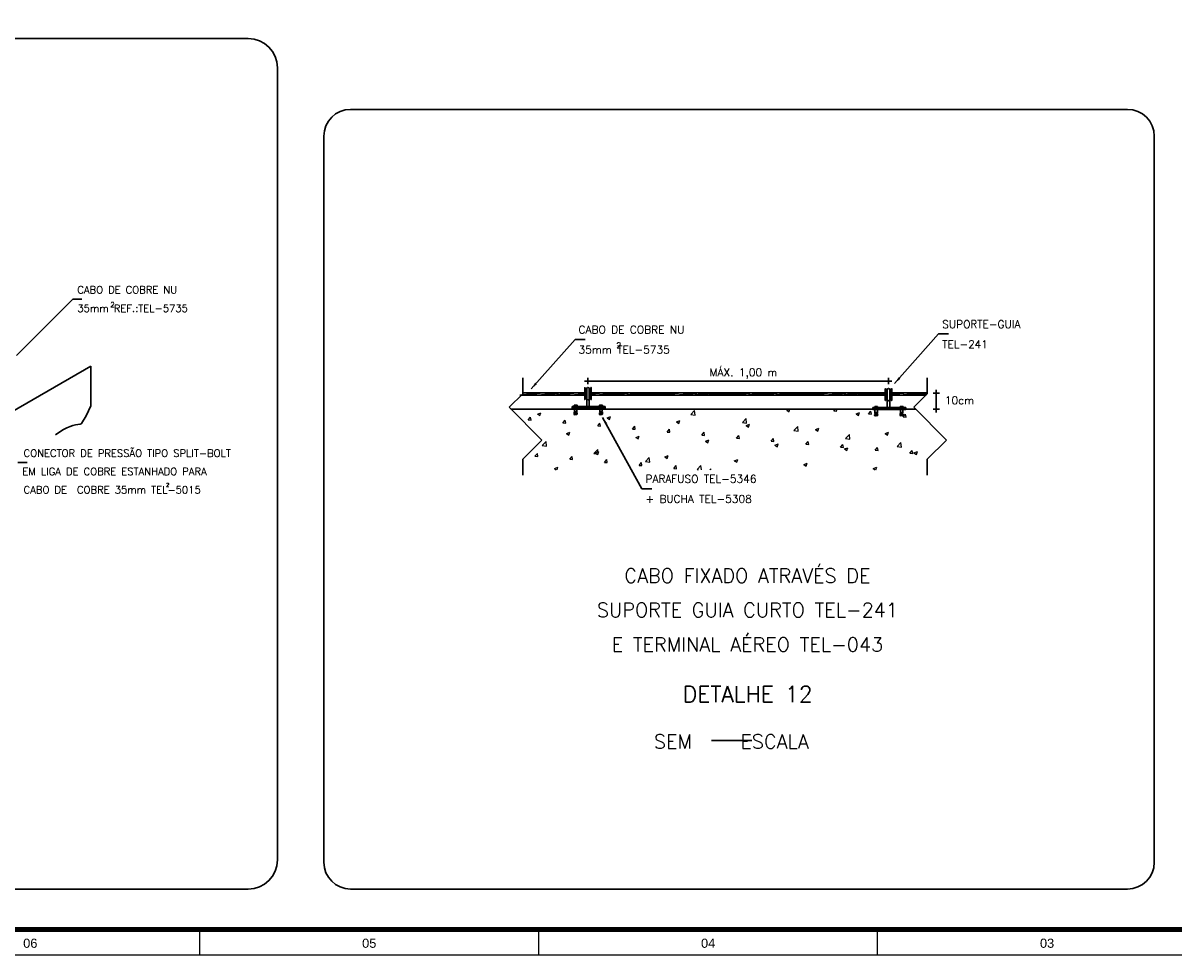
# Model space of a CAD drawing. Header units: millimetres. Extents: x 659 to 1031, y -73 to 11.
# Tile 124 of 141: x 980 to 1011, y -73 to -48. Entities that reach past the tile are written whole.
import ezdxf
from ezdxf.enums import TextEntityAlignment as Align

# ---------------------------------------------------------------- set-up
doc = ezdxf.new("R2010")
doc.units = ezdxf.units.MM
doc.header["$MEASUREMENT"] = 0
doc.linetypes.add('NULL', pattern=[0])
for name, color, linetype, lineweight in [('C01', 1, 'Continuous', 30), ('C02', 2, 'Continuous', 30), ('C03', 3, 'Continuous', 30), ('C04', 4, 'Continuous', 30), ('C05', 4, 'Continuous', 30), ('P-MARGEM', 4, 'Continuous', 30)]:
    doc.layers.add(name, color=color, linetype=linetype, lineweight=lineweight)
doc.layers.add('Prancha', color=1, linetype='Continuous')
doc.styles.add('ROMANS', font='ROMANS')
doc.styles.add('SWIS', font='swisse.ttf')

# ---------------------------------------------------------------- blocks, each defined once
blk = doc.blocks.new('Folha A0')
at = {"layer": 'Prancha', "color": 4, "lineweight": 100}
blk.add_line((-0.7, 0.7), (-117.3, 0.7), dxfattribs=at)
at = {"layer": 'Prancha', "color": 1}
for p, q in [((-46.25, 0), (-46.25, 0.7)), ((-27.75, 0), (-27.75, 0.7))]:
    blk.add_line(p, q, dxfattribs=at)
at = {"layer": 'Prancha', "color": 2}
blk.add_line((-37, 0), (-37, 0.7), dxfattribs=at)
at = {"layer": 'Prancha', "color": 1}
blk.add_lwpolyline([(-119.8, 0), (0, 0), (0, 84.1), (-119.8, 84.1)], close=True, dxfattribs=at)
at = {"layer": 'Prancha', "color": 1, "style": 'SWIS'}
for s, p in [('06', (-50.875, 0.121)), ('05', (-41.625, 0.121)), ('04', (-32.375, 0.121)), ('03', (-23.125, 0.121))]:
    blk.add_text(s, height=0.25, dxfattribs=at).set_placement(p, align=Align.BOTTOM_CENTER)

msp = doc.modelspace()

# ---------------------------------------------------------------- hatches: boundary and pattern name
at = {"layer": 'C02', "linetype": 'Continuous'}
for points in [[(1003.493, -57.704), (1003.543, -57.748), (1003.387, -57.875), (1003.493, -57.704), (1003.493, -57.704)], [(993.575, -57.853), (993.624, -57.896), (993.469, -58.024), (993.575, -57.853), (993.575, -57.853)], [(995.544, -58.956), (995.486, -58.988), (995.419, -58.799), (995.544, -58.956), (995.544, -58.956)]]:
    msp.add_hatch(color=2, dxfattribs=at).paths.add_polyline_path(points)

# ---------------------------------------------------------------- linework, layer by layer
for p, q in [((993.642, -58.707), (993.735, -58.671)), ((993.708, -58.751), (993.735, -58.671)), ((994.643, -58.473), (994.647, -58.469)), ((994.645, -58.472), (994.643, -58.469)), ((994.646, -58.471), (994.644, -58.469)), ((994.647, -58.471), (994.645, -58.469)), ((994.646, -58.471), (994.648, -58.469)), ((994.648, -58.47), (994.646, -58.469)), ((994.648, -58.47), (994.649, -58.469)), ((994.649, -58.47), (994.648, -58.469)), ((994.649, -58.47), (994.649, -58.469)), ((994.65, -58.47), (994.65, -58.469)), ((994.65, -58.47), (994.65, -58.469)), ((994.651, -58.469), (994.652, -58.469)), ((994.655, -58.469), (994.654, -58.469)), ((994.658, -58.469), (994.659, -58.469)), ((994.659, -58.47), (994.66, -58.469)), ((994.66, -58.47), (994.659, -58.469)), ((994.66, -58.47), (994.661, -58.469)), ((994.661, -58.47), (994.66, -58.469)), ((994.661, -58.47), (994.662, -58.469)), ((994.663, -58.471), (994.661, -58.469)), ((994.662, -58.47), (994.663, -58.469)), ((994.663, -58.471), (994.664, -58.469)), ((994.665, -58.472), (994.663, -58.469)), ((994.664, -58.471), (994.666, -58.469)), ((994.668, -58.473), (994.664, -58.469)), ((994.665, -58.472), (994.668, -58.469)), ((994.665, -58.471), (994.667, -58.469)), ((994.669, -58.473), (994.665, -58.469)), ((994.666, -58.472), (994.669, -58.469)), ((994.669, -58.472), (994.666, -58.469)), ((994.667, -58.473), (994.671, -58.469)), ((994.667, -58.473), (994.67, -58.469)), ((994.67, -58.472), (994.667, -58.469)), ((994.671, -58.471), (994.669, -58.469)), ((994.67, -58.472), (994.673, -58.469)), ((994.672, -58.471), (994.67, -58.469)), ((994.672, -58.471), (994.671, -58.469)), ((994.672, -58.471), (994.674, -58.469)), ((994.673, -58.47), (994.672, -58.469)), ((994.674, -58.47), (994.673, -58.469)), ((994.674, -58.47), (994.675, -58.469)), ((994.675, -58.47), (994.674, -58.469)), ((994.676, -58.47), (994.676, -58.469)), ((994.676, -58.47), (994.676, -58.469)), ((994.683, -58.469), (994.682, -58.469)), ((994.686, -58.47), (994.687, -58.469)), ((994.686, -58.47), (994.686, -58.469)), ((994.687, -58.47), (994.688, -58.469)), ((994.688, -58.47), (994.687, -58.469)), ((994.688, -58.47), (994.689, -58.469)), ((994.69, -58.471), (994.688, -58.469)), ((994.689, -58.47), (994.69, -58.469)), ((994.69, -58.471), (994.691, -58.469)), ((994.692, -58.471), (994.69, -58.469)), ((994.691, -58.471), (994.692, -58.469)), ((994.694, -58.473), (994.691, -58.469)), ((994.692, -58.471), (994.694, -58.469)), ((994.692, -58.472), (994.695, -58.469)), ((994.696, -58.473), (994.692, -58.469)), ((994.693, -58.472), (994.696, -58.469)), ((994.696, -58.473), (994.693, -58.469)), ((994.694, -58.472), (994.697, -58.469)), ((994.697, -58.472), (994.694, -58.469)), ((994.695, -58.473), (994.698, -58.469)), ((994.698, -58.472), (994.695, -58.469)), ((994.696, -58.473), (994.699, -58.469)), ((994.699, -58.471), (994.697, -58.469)), ((994.698, -58.471), (994.701, -58.469)), ((994.699, -58.471), (994.698, -58.469)), ((994.7, -58.471), (994.699, -58.469)), ((994.7, -58.47), (994.702, -58.469)), ((994.701, -58.47), (994.7, -58.469)), ((994.702, -58.47), (994.701, -58.469)), ((994.702, -58.47), (994.703, -58.469)), ((994.703, -58.47), (994.702, -58.469)), ((994.704, -58.47), (994.704, -58.469)), ((994.713, -58.47), (994.713, -58.469)), ((994.713, -58.47), (994.713, -58.469)), ((994.714, -58.47), (994.715, -58.469)), ((994.715, -58.47), (994.714, -58.469)), ((994.715, -58.47), (994.716, -58.469)), ((994.717, -58.471), (994.715, -58.469)), ((994.716, -58.47), (994.717, -58.469)), ((994.719, -58.472), (994.716, -58.469)), ((994.717, -58.471), (994.718, -58.469)), ((994.717, -58.471), (994.719, -58.469)), ((994.718, -58.471), (994.72, -58.469)), ((995.34, -58.472), (995.337, -58.469)), ((995.338, -58.473), (995.341, -58.469)), ((995.341, -58.471), (995.338, -58.469)), ((995.341, -58.471), (995.34, -58.469)), ((995.341, -58.471), (995.343, -58.469)), ((995.342, -58.47), (995.341, -58.469)), ((995.343, -58.47), (995.342, -58.469)), ((995.343, -58.47), (995.344, -58.469)), ((995.344, -58.47), (995.343, -58.469)), ((995.344, -58.47), (995.345, -58.469)), ((995.345, -58.47), (995.344, -58.469)), ((995.346, -58.469), (995.345, -58.469)), ((995.353, -58.469), (995.352, -58.469)), ((995.354, -58.47), (995.354, -58.469)), ((995.354, -58.47), (995.354, -58.469)), ((995.355, -58.47), (995.355, -58.469)), ((995.356, -58.47), (995.355, -58.469)), ((995.356, -58.47), (995.357, -58.469)), ((995.358, -58.471), (995.356, -58.469)), ((995.357, -58.471), (995.359, -58.469)), ((995.357, -58.47), (995.358, -58.469)), ((995.36, -58.472), (995.357, -58.469)), ((995.358, -58.471), (995.36, -58.469)), ((995.362, -58.473), (995.358, -58.469)), ((995.359, -58.471), (995.361, -58.469)), ((995.363, -58.473), (995.359, -58.469)), ((995.36, -58.472), (995.364, -58.469)), ((995.36, -58.472), (995.362, -58.469)), ((995.361, -58.473), (995.365, -58.469)), ((995.364, -58.472), (995.361, -58.469)), ((995.362, -58.473), (995.366, -58.469)), ((995.364, -58.472), (995.362, -58.469)), ((995.365, -58.471), (995.363, -58.469)), ((995.364, -58.472), (995.367, -58.469)), ((995.366, -58.471), (995.364, -58.469)), ((995.367, -58.471), (995.365, -58.469)), ((995.366, -58.471), (995.368, -58.469)), ((995.368, -58.47), (995.366, -58.469)), ((995.368, -58.47), (995.369, -58.469)), ((995.369, -58.47), (995.368, -58.469)), ((995.369, -58.47), (995.369, -58.469)), ((995.37, -58.47), (995.371, -58.469)), ((995.37, -58.47), (995.37, -58.469)), ((995.371, -58.469), (995.372, -58.469)), ((995.376, -58.469), (995.377, -58.469)), ((995.38, -58.469), (995.379, -58.469)), ((995.381, -58.47), (995.38, -58.469)), ((995.381, -58.47), (995.381, -58.469)), ((995.382, -58.47), (995.382, -58.469)), ((995.382, -58.47), (995.382, -58.469)), ((995.383, -58.47), (995.383, -58.469)), ((995.383, -58.47), (995.385, -58.469)), ((995.384, -58.471), (995.383, -58.469)), ((995.384, -58.471), (995.386, -58.469)), ((995.386, -58.471), (995.384, -58.469)), ((995.385, -58.471), (995.387, -58.469)), ((995.389, -58.473), (995.385, -58.469)), ((995.386, -58.471), (995.388, -58.469)), ((995.39, -58.473), (995.386, -58.469)), ((995.387, -58.472), (995.389, -58.469)), ((995.387, -58.472), (995.39, -58.469)), ((995.391, -58.473), (995.387, -58.469)), ((995.388, -58.472), (995.392, -58.469)), ((995.389, -58.473), (995.393, -58.469)), ((995.392, -58.472), (995.389, -58.469)), ((995.39, -58.473), (995.394, -58.469)), ((995.392, -58.472), (995.39, -58.469)), ((995.393, -58.471), (995.391, -58.469)), ((995.394, -58.471), (995.392, -58.469)), ((995.393, -58.471), (995.395, -58.469)), ((995.395, -58.471), (995.393, -58.469)), ((995.396, -58.47), (995.394, -58.469)), ((995.395, -58.47), (995.396, -58.469)), ((995.396, -58.47), (995.396, -58.469)), ((995.397, -58.47), (995.397, -58.469)), ((995.397, -58.47), (995.397, -58.469)), ((995.398, -58.47), (995.399, -58.469)), ((995.406, -58.469), (995.407, -58.469)), ((995.407, -58.47), (995.408, -58.469)), ((995.408, -58.47), (995.407, -58.469)), ((995.408, -58.47), (995.409, -58.469)), ((995.409, -58.47), (995.408, -58.469)), ((995.409, -58.47), (995.41, -58.469)), ((995.41, -58.47), (995.411, -58.469)), ((995.411, -58.471), (995.41, -58.469)), ((995.411, -58.471), (995.413, -58.469)), ((995.413, -58.472), (995.411, -58.469)), ((995.412, -58.471), (995.414, -58.469)), ((995.413, -58.471), (995.415, -58.469)), ((997.824, -58.718), (997.927, -58.611)), ((997.941, -58.736), (997.927, -58.611)), ((1000.442, -58.598), (1000.501, -58.576)), ((1000.442, -58.598), (1000.508, -58.643)), ((1000.508, -58.643), (1000.531, -58.576)), ((1001.728, -58.62), (1001.765, -58.576)), ((1001.728, -58.62), (1001.807, -58.627)), ((1001.807, -58.627), (1001.797, -58.576)), ((1002.339, -58.704), (1002.432, -58.668)), ((1002.405, -58.748), (1002.432, -58.668)), ((1002.675, -58.703), (1002.738, -58.627)), ((1002.754, -58.71), (1002.738, -58.627)), ((1002.846, -58.503), (1002.85, -58.499)), ((1002.848, -58.501), (1002.846, -58.499)), ((1002.849, -58.501), (1002.847, -58.499)), ((1002.85, -58.501), (1002.848, -58.499)), ((1002.849, -58.501), (1002.851, -58.499)), ((1002.851, -58.5), (1002.849, -58.499)), ((1002.851, -58.5), (1002.85, -58.499)), ((1002.851, -58.5), (1002.852, -58.499)), ((1002.852, -58.5), (1002.852, -58.499)), ((1002.859, -58.499), (1002.858, -58.499)), ((1002.862, -58.499), (1002.863, -58.499)), ((1002.863, -58.499), (1002.864, -58.499)), ((1002.864, -58.5), (1002.863, -58.499)), ((1002.864, -58.5), (1002.865, -58.499)), ((1002.866, -58.5), (1002.864, -58.499)), ((1002.865, -58.5), (1002.866, -58.499)), ((1002.866, -58.5), (1002.867, -58.499)), ((1002.868, -58.502), (1002.866, -58.499)), ((1002.867, -58.501), (1002.87, -58.499)), ((1002.867, -58.501), (1002.869, -58.499)), ((1002.871, -58.503), (1002.867, -58.499)), ((1002.868, -58.502), (1002.871, -58.499)), ((1002.871, -58.502), (1002.868, -58.499)), ((1002.869, -58.502), (1002.872, -58.499)), ((1002.872, -58.502), (1002.869, -58.499)), ((1002.87, -58.503), (1002.874, -58.499)), ((1002.87, -58.502), (1002.873, -58.499)), ((1002.873, -58.502), (1002.87, -58.499)), ((1002.874, -58.501), (1002.871, -58.499)), ((1002.873, -58.502), (1002.875, -58.499)), ((1002.874, -58.501), (1002.873, -58.499)), ((1002.875, -58.5), (1002.874, -58.499)), ((1002.875, -58.501), (1002.877, -58.499)), ((1002.876, -58.5), (1002.875, -58.499)), ((1002.877, -58.5), (1002.876, -58.499)), ((1002.877, -58.5), (1002.878, -58.499)), ((1002.878, -58.5), (1002.877, -58.499)), ((1002.878, -58.499), (1002.879, -58.499)), ((1002.879, -58.499), (1002.878, -58.499)), ((1002.889, -58.499), (1002.89, -58.499)), ((1002.89, -58.499), (1002.891, -58.499)), ((1002.891, -58.5), (1002.89, -58.499)), ((1002.891, -58.5), (1002.892, -58.499)), ((1002.893, -58.5), (1002.891, -58.499)), ((1002.892, -58.5), (1002.893, -58.499)), ((1002.895, -58.501), (1002.892, -58.499)), ((1002.893, -58.5), (1002.894, -58.499)), ((1002.894, -58.501), (1002.895, -58.499)), ((1002.894, -58.501), (1002.897, -58.499)), ((1002.897, -58.503), (1002.894, -58.499)), ((1002.895, -58.501), (1002.898, -58.499)), ((1002.899, -58.503), (1002.895, -58.499)), ((1002.896, -58.502), (1002.899, -58.499)), ((1002.899, -58.502), (1002.896, -58.499)), ((1002.897, -58.502), (1002.9, -58.499)), ((1002.897, -58.503), (1002.901, -58.499)), ((1002.9, -58.502), (1002.897, -58.499)), ((1002.898, -58.503), (1002.902, -58.499)), ((1002.901, -58.501), (1002.898, -58.499)), ((1002.901, -58.501), (1002.899, -58.499)), ((1002.901, -58.501), (1002.903, -58.499)), ((1002.902, -58.501), (1002.901, -58.499)), ((1002.903, -58.5), (1002.902, -58.499)), ((1002.903, -58.5), (1002.905, -58.499)), ((1002.904, -58.5), (1002.903, -58.499)), ((1002.905, -58.5), (1002.904, -58.499)), ((1002.905, -58.5), (1002.906, -58.499)), ((1002.906, -58.499), (1002.905, -58.499)), ((1002.907, -58.499), (1002.906, -58.499)), ((1002.917, -58.5), (1002.918, -58.499)), ((1002.918, -58.5), (1002.917, -58.499)), ((1002.918, -58.5), (1002.919, -58.499)), ((1002.92, -58.5), (1002.918, -58.499)), ((1002.919, -58.5), (1002.92, -58.499)), ((1002.919, -58.5), (1002.921, -58.499)), ((1002.922, -58.502), (1002.919, -58.499)), ((1002.92, -58.501), (1002.922, -58.499)), ((1002.921, -58.501), (1002.923, -58.499)), ((1003.54, -58.503), (1003.544, -58.499)), ((1003.543, -58.501), (1003.54, -58.499)), ((1003.543, -58.501), (1003.541, -58.499)), ((1003.544, -58.501), (1003.542, -58.499)), ((1003.543, -58.501), (1003.545, -58.499)), ((1003.545, -58.5), (1003.544, -58.499)), ((1003.545, -58.5), (1003.547, -58.499)), ((1003.546, -58.5), (1003.545, -58.499)), ((1003.547, -58.5), (1003.546, -58.499)), ((1003.547, -58.499), (1003.548, -58.499)), ((1003.548, -58.499), (1003.547, -58.499)), ((1003.549, -58.499), (1003.548, -58.499)), ((1003.55, -58.499), (1003.549, -58.499)), ((1003.552, -58.499), (1003.553, -58.499)), ((1003.559, -58.5), (1003.558, -58.499)), ((1003.559, -58.5), (1003.561, -58.499)), ((1003.559, -58.5), (1003.559, -58.499)), ((1003.56, -58.5), (1003.559, -58.499)), ((1003.56, -58.5), (1003.562, -58.499)), ((1003.563, -58.502), (1003.56, -58.499)), ((1003.561, -58.501), (1003.563, -58.499)), ((1003.565, -58.503), (1003.561, -58.499)), ((1003.562, -58.501), (1003.564, -58.499)), ((1003.566, -58.502), (1003.562, -58.499)), ((1003.563, -58.502), (1003.566, -58.499)), ((1003.563, -58.502), (1003.565, -58.499)), ((1003.567, -58.502), (1003.563, -58.499)), ((1003.564, -58.502), (1003.568, -58.499)), ((1003.565, -58.503), (1003.569, -58.499)), ((1003.567, -58.502), (1003.565, -58.499)), ((1003.568, -58.501), (1003.566, -58.499)), ((1003.567, -58.502), (1003.57, -58.499)), ((1003.569, -58.501), (1003.567, -58.499)), ((1003.57, -58.5), (1003.568, -58.499)), ((1003.569, -58.501), (1003.571, -58.499)), ((1003.571, -58.5), (1003.569, -58.499)), ((1003.571, -58.5), (1003.57, -58.499)), ((1003.571, -58.5), (1003.572, -58.499)), ((1003.572, -58.5), (1003.572, -58.499)), ((1003.574, -58.499), (1003.575, -58.499)), ((1003.584, -58.499), (1003.583, -58.499)), ((1003.584, -58.499), (1003.585, -58.499)), ((1003.585, -58.5), (1003.584, -58.499)), ((1003.585, -58.5), (1003.586, -58.499)), ((1003.586, -58.5), (1003.587, -58.499)), ((1003.587, -58.5), (1003.586, -58.499)), ((1003.587, -58.5), (1003.589, -58.499)), ((1003.589, -58.501), (1003.587, -58.499)), ((1003.588, -58.501), (1003.59, -58.499)), ((1003.592, -58.503), (1003.588, -58.499)), ((1003.589, -58.501), (1003.591, -58.499)), ((1003.593, -58.503), (1003.589, -58.499)), ((1003.59, -58.501), (1003.592, -58.499)), ((1003.59, -58.502), (1003.593, -58.499)), ((1003.594, -58.502), (1003.59, -58.499)), ((1003.591, -58.502), (1003.594, -58.499)), ((1003.594, -58.502), (1003.591, -58.499)), ((1003.592, -58.503), (1003.596, -58.499)), ((1003.593, -58.503), (1003.597, -58.499)), ((1003.595, -58.501), (1003.593, -58.499)), ((1003.596, -58.501), (1003.594, -58.499)), ((1003.597, -58.501), (1003.595, -58.499)), ((1003.596, -58.501), (1003.598, -58.499)), ((1003.598, -58.5), (1003.596, -58.499)), ((1003.598, -58.5), (1003.597, -58.499)), ((1003.598, -58.5), (1003.599, -58.499)), ((1003.599, -58.5), (1003.598, -58.499)), ((1003.6, -58.5), (1003.6, -58.499)), ((1003.602, -58.499), (1003.603, -58.499)), ((1003.609, -58.499), (1003.61, -58.499)), ((1003.61, -58.499), (1003.611, -58.499)), ((1003.611, -58.499), (1003.61, -58.499)), ((1003.611, -58.5), (1003.612, -58.499)), ((1003.612, -58.5), (1003.611, -58.499)), ((1003.612, -58.5), (1003.613, -58.499)), ((1003.614, -58.5), (1003.612, -58.499)), ((1003.613, -58.5), (1003.614, -58.499)), ((1003.614, -58.5), (1003.615, -58.499)), ((1003.616, -58.502), (1003.614, -58.499)), ((1003.615, -58.501), (1003.617, -58.499)), ((1003.616, -58.501), (1003.618, -58.499)), ((993.39, -58.868), (993.454, -58.792)), ((993.39, -58.868), (993.469, -58.875)), ((993.469, -58.875), (993.454, -58.792)), ((993.642, -58.707), (993.708, -58.751)), ((994.337, -58.951), (994.4, -58.875)), ((994.337, -58.951), (994.416, -58.957)), ((994.416, -58.957), (994.4, -58.875)), ((995.284, -59.033), (995.347, -58.958)), ((995.362, -59.04), (995.347, -58.958)), ((995.539, -58.813), (995.632, -58.777)), ((995.539, -58.813), (995.605, -58.857)), ((995.605, -58.857), (995.632, -58.777)), ((997.436, -58.918), (997.529, -58.883)), ((997.436, -58.918), (997.502, -58.963)), ((997.502, -58.963), (997.529, -58.883)), ((997.824, -58.718), (997.941, -58.736)), ((999.233, -58.936), (999.335, -58.829)), ((999.233, -58.936), (999.35, -58.954)), ((999.333, -59.024), (999.426, -58.988)), ((999.35, -58.954), (999.335, -58.829)), ((999.399, -59.068), (999.426, -58.988)), ((1002.339, -58.704), (1002.405, -58.748)), ((1002.675, -58.703), (1002.754, -58.71)), ((1003.621, -58.786), (1003.685, -58.71)), ((1003.621, -58.786), (1003.7, -58.793)), ((1003.7, -58.793), (1003.685, -58.71)), ((994.43, -59.238), (994.523, -59.203)), ((994.43, -59.238), (994.496, -59.283)), ((994.496, -59.283), (994.523, -59.203)), ((995.284, -59.033), (995.362, -59.04)), ((996.23, -59.116), (996.294, -59.04)), ((996.23, -59.116), (996.309, -59.123)), ((996.309, -59.123), (996.294, -59.04)), ((996.327, -59.344), (996.42, -59.308)), ((996.393, -59.388), (996.42, -59.308)), ((997.177, -59.199), (997.241, -59.123)), ((997.177, -59.199), (997.256, -59.206)), ((997.256, -59.206), (997.241, -59.123)), ((998.124, -59.282), (998.188, -59.206)), ((998.124, -59.282), (998.203, -59.289)), ((998.203, -59.289), (998.188, -59.206)), ((999.071, -59.365), (999.134, -59.289)), ((999.15, -59.372), (999.134, -59.289)), ((999.333, -59.024), (999.399, -59.068)), ((1000.641, -59.155), (1000.744, -59.048)), ((1000.641, -59.155), (1000.759, -59.173)), ((1000.759, -59.173), (1000.744, -59.048)), ((1001.23, -59.13), (1001.323, -59.094)), ((1001.23, -59.13), (1001.296, -59.174)), ((1001.296, -59.174), (1001.323, -59.094)), ((1002.05, -59.373), (1002.153, -59.266)), ((1002.168, -59.391), (1002.153, -59.266)), ((1003.127, -59.235), (1003.22, -59.2)), ((1003.127, -59.235), (1003.193, -59.28)), ((1003.193, -59.28), (1003.22, -59.2)), ((993.773, -59.567), (993.875, -59.46)), ((993.773, -59.567), (993.89, -59.585)), ((993.89, -59.585), (993.875, -59.46)), ((996.327, -59.344), (996.393, -59.388)), ((998.224, -59.45), (998.317, -59.414)), ((998.224, -59.45), (998.29, -59.494)), ((998.29, -59.494), (998.317, -59.414)), ((999.071, -59.365), (999.15, -59.372)), ((1000.018, -59.448), (1000.081, -59.372)), ((1000.018, -59.448), (1000.096, -59.454)), ((1000.096, -59.454), (1000.081, -59.372)), ((1000.121, -59.555), (1000.214, -59.52)), ((1000.121, -59.555), (1000.187, -59.6)), ((1000.187, -59.6), (1000.214, -59.52)), ((1000.964, -59.53), (1001.028, -59.455)), ((1000.964, -59.53), (1001.043, -59.537)), ((1001.043, -59.537), (1001.028, -59.455)), ((1001.911, -59.613), (1001.975, -59.537)), ((1001.911, -59.613), (1001.99, -59.62)), ((1001.99, -59.62), (1001.975, -59.537)), ((1002.018, -59.661), (1002.111, -59.626)), ((1002.05, -59.373), (1002.168, -59.391)), ((1002.084, -59.705), (1002.111, -59.626)), ((1002.858, -59.696), (1002.921, -59.62)), ((1002.937, -59.703), (1002.921, -59.62)), ((1003.459, -59.592), (1003.562, -59.485)), ((1003.459, -59.592), (1003.576, -59.61)), ((1003.576, -59.61), (1003.562, -59.485)), ((993.573, -59.861), (993.637, -59.785)), ((993.573, -59.861), (993.652, -59.868)), ((993.652, -59.868), (993.637, -59.785)), ((994.52, -59.943), (994.584, -59.868)), ((994.52, -59.943), (994.599, -59.95)), ((994.599, -59.95), (994.584, -59.868)), ((995.181, -59.785), (995.284, -59.678)), ((995.181, -59.785), (995.299, -59.803)), ((995.218, -59.77), (995.311, -59.734)), ((995.218, -59.77), (995.284, -59.814)), ((995.299, -59.803), (995.284, -59.678)), ((995.284, -59.814), (995.311, -59.734)), ((996.59, -60.004), (996.693, -59.896)), ((996.708, -60.022), (996.693, -59.897)), ((997.115, -59.875), (997.208, -59.84)), ((997.115, -59.875), (997.181, -59.92)), ((997.181, -59.92), (997.208, -59.84)), ((1002.018, -59.661), (1002.084, -59.705)), ((1002.858, -59.696), (1002.937, -59.703)), ((1003.805, -59.779), (1003.868, -59.703)), ((1003.805, -59.779), (1003.884, -59.786)), ((1003.884, -59.786), (1003.868, -59.703)), ((1003.915, -59.767), (1004.008, -59.731)), ((1003.915, -59.767), (1003.981, -59.811)), ((1003.981, -59.811), (1004.008, -59.731)), ((994.109, -60.195), (994.201, -60.16)), ((994.109, -60.195), (994.154, -60.226)), ((994.179, -60.226), (994.201, -60.16)), ((995.467, -60.026), (995.53, -59.95)), ((995.467, -60.026), (995.546, -60.033)), ((995.546, -60.033), (995.53, -59.95)), ((996.413, -60.109), (996.477, -60.033)), ((996.413, -60.109), (996.492, -60.116)), ((996.492, -60.116), (996.477, -60.033)), ((996.59, -60.004), (996.708, -60.022)), ((997.36, -60.192), (997.424, -60.116)), ((997.36, -60.192), (997.439, -60.199)), ((997.439, -60.199), (997.424, -60.116)), ((997.999, -60.222), (998.102, -60.115)), ((997.999, -60.222), (998.024, -60.226)), ((998.115, -60.226), (998.102, -60.115)), ((998.348, -60.226), (998.371, -60.199)), ((998.376, -60.226), (998.371, -60.199)), ((999.012, -59.981), (999.105, -59.946)), ((999.012, -59.981), (999.078, -60.025)), ((999.078, -60.025), (999.105, -59.946)), ((1000.909, -60.087), (1001.002, -60.051)), ((1000.909, -60.087), (1000.975, -60.131)), ((1000.975, -60.131), (1001.002, -60.051)), ((1002.806, -60.193), (1002.899, -60.157)), ((1002.806, -60.193), (1002.856, -60.226)), ((1002.875, -60.226), (1002.899, -60.157))]:
    msp.add_line(p, q)
at = {"layer": 'C01'}
for p, q in [((993.238, -57.715), (993.238, -58.157)), ((1004.28, -57.715), (1004.28, -58.157)), ((993.238, -58.157), (992.866, -58.524)), ((993.158, -58.189), (993.809, -58.127)), ((993.657, -58.189), (994.308, -58.127)), ((994.072, -58.189), (994.723, -58.127)), ((994.559, -58.189), (994.929, -58.154)), ((995.109, -58.16), (995.454, -58.127)), ((995.24, -58.189), (995.891, -58.127)), ((995.552, -58.189), (996.203, -58.127)), ((995.988, -58.189), (996.639, -58.127)), ((996.24, -58.189), (996.891, -58.127)), ((996.61, -58.189), (997.26, -58.127)), ((996.929, -58.189), (997.58, -58.127)), ((997.428, -58.189), (998.078, -58.127)), ((997.843, -58.189), (998.493, -58.127)), ((998.328, -58.174), (998.821, -58.127)), ((998.414, -58.189), (999.061, -58.127)), ((998.656, -58.189), (999.313, -58.127)), ((998.662, -58.189), (998.904, -58.166)), ((998.875, -58.189), (998.912, -58.185)), ((998.876, -58.189), (999.525, -58.127)), ((999.311, -58.189), (999.962, -58.127)), ((999.623, -58.189), (1000.274, -58.127)), ((1000.059, -58.189), (1000.71, -58.127)), ((1000.311, -58.189), (1000.962, -58.127)), ((1000.681, -58.189), (1001.331, -58.127)), ((1001, -58.189), (1001.651, -58.127)), ((1001.499, -58.189), (1002.149, -58.127)), ((1001.914, -58.189), (1002.565, -58.127)), ((1002.3, -58.189), (1002.951, -58.127)), ((1002.526, -58.189), (1003.131, -58.131)), ((1002.775, -58.189), (1003.131, -58.155)), ((1003.312, -58.168), (1003.747, -58.127)), ((1003.532, -58.189), (1004.183, -58.127)), ((1003.844, -58.189), (1004.28, -58.147)), ((1004.28, -58.157), (1003.908, -58.524)), ((992.866, -58.524), (993.759, -59.416)), ((994.641, -58.685), (994.64, -58.695)), ((994.643, -58.492), (994.643, -58.469)), ((994.721, -58.492), (994.643, -58.492)), ((994.644, -58.66), (994.643, -58.673)), ((994.643, -58.673), (994.653, -58.673)), ((994.648, -58.63), (994.646, -58.647)), ((994.646, -58.647), (994.659, -58.647)), ((994.648, -58.549), (994.648, -58.618)), ((994.648, -58.618), (994.661, -58.618)), ((994.661, -58.492), (994.661, -58.501)), ((994.668, -58.492), (994.668, -58.473)), ((994.677, -58.638), (994.669, -58.717)), ((994.672, -58.684), (994.691, -58.684)), ((994.672, -58.688), (994.691, -58.688)), ((994.673, -58.676), (994.69, -58.676)), ((994.673, -58.68), (994.69, -58.68)), ((994.674, -58.663), (994.688, -58.663)), ((994.674, -58.668), (994.689, -58.668)), ((994.674, -58.672), (994.689, -58.672)), ((994.675, -58.655), (994.687, -58.655)), ((994.675, -58.659), (994.687, -58.659)), ((994.676, -58.647), (994.686, -58.647)), ((994.676, -58.651), (994.686, -58.651)), ((994.677, -58.638), (994.685, -58.638)), ((994.677, -58.639), (994.685, -58.639)), ((994.677, -58.643), (994.685, -58.643)), ((994.685, -58.638), (994.694, -58.716)), ((994.695, -58.492), (994.695, -58.473)), ((994.701, -58.492), (994.701, -58.501)), ((994.714, -58.618), (994.702, -58.618)), ((994.717, -58.647), (994.704, -58.647)), ((994.72, -58.673), (994.709, -58.673)), ((994.714, -58.618), (994.714, -58.549)), ((994.714, -58.63), (994.717, -58.647)), ((994.718, -58.66), (994.72, -58.673)), ((994.721, -58.469), (994.721, -58.492)), ((994.721, -58.685), (994.722, -58.695)), ((995.334, -58.695), (995.335, -58.685)), ((995.337, -58.492), (995.337, -58.469)), ((995.416, -58.492), (995.337, -58.492)), ((995.339, -58.66), (995.337, -58.673)), ((995.337, -58.673), (995.348, -58.673)), ((995.342, -58.63), (995.34, -58.647)), ((995.34, -58.647), (995.353, -58.647)), ((995.342, -58.549), (995.342, -58.618)), ((995.342, -58.618), (995.355, -58.618)), ((995.355, -58.492), (995.355, -58.501)), ((995.362, -58.492), (995.362, -58.473)), ((995.372, -58.638), (995.363, -58.717)), ((995.366, -58.688), (995.385, -58.688)), ((995.367, -58.68), (995.384, -58.68)), ((995.367, -58.684), (995.385, -58.684)), ((995.368, -58.668), (995.383, -58.668)), ((995.368, -58.672), (995.383, -58.672)), ((995.368, -58.676), (995.384, -58.676)), ((995.369, -58.659), (995.382, -58.659)), ((995.369, -58.663), (995.382, -58.663)), ((995.37, -58.651), (995.381, -58.651)), ((995.37, -58.655), (995.381, -58.655)), ((995.371, -58.639), (995.379, -58.639)), ((995.371, -58.643), (995.38, -58.643)), ((995.371, -58.647), (995.38, -58.647)), ((995.372, -58.638), (995.379, -58.638)), ((995.379, -58.638), (995.389, -58.716)), ((995.39, -58.492), (995.39, -58.473)), ((995.395, -58.492), (995.395, -58.501)), ((995.409, -58.618), (995.396, -58.618)), ((995.411, -58.647), (995.398, -58.647)), ((995.414, -58.673), (995.404, -58.673)), ((995.409, -58.618), (995.409, -58.549)), ((995.409, -58.63), (995.411, -58.647)), ((995.413, -58.66), (995.414, -58.673)), ((995.416, -58.469), (995.416, -58.492)), ((995.416, -58.685), (995.417, -58.695)), ((1002.845, -58.522), (1002.845, -58.499)), ((1002.924, -58.522), (1002.845, -58.522)), ((1002.847, -58.689), (1002.846, -58.702)), ((1002.851, -58.66), (1002.849, -58.677)), ((1002.849, -58.677), (1002.861, -58.677)), ((1002.851, -58.579), (1002.851, -58.648)), ((1002.851, -58.648), (1002.864, -58.648)), ((1002.863, -58.522), (1002.863, -58.53)), ((1002.871, -58.522), (1002.871, -58.503)), ((1002.88, -58.667), (1002.872, -58.746)), ((1002.878, -58.685), (1002.89, -58.685)), ((1002.878, -58.689), (1002.89, -58.689)), ((1002.879, -58.672), (1002.888, -58.672)), ((1002.879, -58.677), (1002.889, -58.677)), ((1002.879, -58.681), (1002.889, -58.681)), ((1002.88, -58.667), (1002.888, -58.667)), ((1002.88, -58.668), (1002.888, -58.668)), ((1002.888, -58.667), (1002.897, -58.745)), ((1002.898, -58.522), (1002.898, -58.503)), ((1002.904, -58.522), (1002.904, -58.53)), ((1002.917, -58.648), (1002.904, -58.648)), ((1002.919, -58.677), (1002.907, -58.677)), ((1002.917, -58.648), (1002.917, -58.579)), ((1002.917, -58.66), (1002.919, -58.677)), ((1002.921, -58.689), (1002.923, -58.702)), ((1002.924, -58.499), (1002.924, -58.522)), ((1003.54, -58.522), (1003.54, -58.499)), ((1003.619, -58.522), (1003.54, -58.522)), ((1003.541, -58.689), (1003.54, -58.702)), ((1003.545, -58.66), (1003.543, -58.677)), ((1003.543, -58.677), (1003.556, -58.677)), ((1003.545, -58.579), (1003.545, -58.648)), ((1003.545, -58.648), (1003.558, -58.648)), ((1003.558, -58.522), (1003.558, -58.53)), ((1003.565, -58.522), (1003.565, -58.503)), ((1003.574, -58.667), (1003.566, -58.746)), ((1003.572, -58.689), (1003.585, -58.689)), ((1003.573, -58.677), (1003.583, -58.677)), ((1003.573, -58.681), (1003.584, -58.681)), ((1003.573, -58.685), (1003.584, -58.685)), ((1003.574, -58.667), (1003.582, -58.667)), ((1003.574, -58.668), (1003.582, -58.668)), ((1003.574, -58.672), (1003.583, -58.672)), ((1003.582, -58.667), (1003.592, -58.745)), ((1003.593, -58.522), (1003.593, -58.503)), ((1003.598, -58.522), (1003.598, -58.53)), ((1003.612, -58.648), (1003.599, -58.648)), ((1003.614, -58.677), (1003.601, -58.677)), ((1003.612, -58.648), (1003.612, -58.579)), ((1003.612, -58.66), (1003.614, -58.677)), ((1003.615, -58.689), (1003.617, -58.702)), ((1003.619, -58.499), (1003.619, -58.522)), ((1003.908, -58.524), (1004.801, -59.416)), ((994.639, -58.703), (994.638, -58.709)), ((994.638, -58.709), (994.648, -58.727)), ((994.64, -58.695), (994.65, -58.695)), ((994.682, -58.721), (994.669, -58.712)), ((994.67, -58.705), (994.693, -58.705)), ((994.67, -58.709), (994.694, -58.709)), ((994.671, -58.692), (994.692, -58.692)), ((994.671, -58.696), (994.692, -58.696)), ((994.671, -58.701), (994.693, -58.701)), ((994.671, -58.713), (994.692, -58.713)), ((994.676, -58.717), (994.687, -58.717)), ((994.694, -58.711), (994.682, -58.721)), ((994.723, -58.695), (994.712, -58.695)), ((994.724, -58.709), (994.712, -58.724)), ((994.723, -58.703), (994.724, -58.709)), ((995.332, -58.709), (995.333, -58.703)), ((995.332, -58.709), (995.343, -58.727)), ((995.334, -58.695), (995.344, -58.695)), ((995.364, -58.709), (995.388, -58.709)), ((995.377, -58.721), (995.364, -58.712)), ((995.365, -58.696), (995.387, -58.696)), ((995.365, -58.701), (995.387, -58.701)), ((995.365, -58.705), (995.387, -58.705)), ((995.365, -58.713), (995.386, -58.713)), ((995.366, -58.692), (995.386, -58.692)), ((995.371, -58.717), (995.381, -58.717)), ((995.388, -58.711), (995.377, -58.721)), ((995.417, -58.695), (995.407, -58.695)), ((995.419, -58.709), (995.407, -58.724)), ((995.418, -58.703), (995.419, -58.709)), ((1002.842, -58.733), (1002.841, -58.738)), ((1002.841, -58.738), (1002.851, -58.757)), ((1002.844, -58.715), (1002.843, -58.724)), ((1002.843, -58.724), (1002.853, -58.724)), ((1002.846, -58.702), (1002.856, -58.702)), ((1002.885, -58.751), (1002.872, -58.742)), ((1002.873, -58.73), (1002.895, -58.73)), ((1002.873, -58.734), (1002.896, -58.734)), ((1002.873, -58.738), (1002.896, -58.738)), ((1002.874, -58.722), (1002.894, -58.722)), ((1002.874, -58.726), (1002.895, -58.726)), ((1002.874, -58.743), (1002.895, -58.743)), ((1002.875, -58.714), (1002.893, -58.714)), ((1002.875, -58.718), (1002.894, -58.718)), ((1002.876, -58.701), (1002.892, -58.701)), ((1002.876, -58.706), (1002.892, -58.706)), ((1002.876, -58.71), (1002.893, -58.71)), ((1002.877, -58.693), (1002.891, -58.693)), ((1002.877, -58.697), (1002.891, -58.697)), ((1002.879, -58.747), (1002.89, -58.747)), ((1002.897, -58.741), (1002.885, -58.751)), ((1002.923, -58.702), (1002.912, -58.702)), ((1002.925, -58.724), (1002.915, -58.724)), ((1002.927, -58.738), (1002.915, -58.754)), ((1002.924, -58.715), (1002.925, -58.724)), ((1002.926, -58.733), (1002.927, -58.738)), ((1003.535, -58.738), (1003.536, -58.733)), ((1003.535, -58.738), (1003.546, -58.757)), ((1003.537, -58.724), (1003.538, -58.715)), ((1003.537, -58.724), (1003.547, -58.724)), ((1003.54, -58.702), (1003.55, -58.702)), ((1003.567, -58.734), (1003.59, -58.734)), ((1003.567, -58.738), (1003.591, -58.738)), ((1003.579, -58.751), (1003.567, -58.742)), ((1003.568, -58.726), (1003.589, -58.726)), ((1003.568, -58.73), (1003.59, -58.73)), ((1003.568, -58.743), (1003.589, -58.743)), ((1003.569, -58.718), (1003.588, -58.718)), ((1003.569, -58.722), (1003.589, -58.722)), ((1003.57, -58.706), (1003.587, -58.706)), ((1003.57, -58.71), (1003.587, -58.71)), ((1003.57, -58.714), (1003.588, -58.714)), ((1003.571, -58.697), (1003.586, -58.697)), ((1003.571, -58.701), (1003.586, -58.701)), ((1003.572, -58.693), (1003.585, -58.693)), ((1003.574, -58.747), (1003.584, -58.747)), ((1003.591, -58.741), (1003.579, -58.751)), ((1003.617, -58.702), (1003.606, -58.702)), ((1003.621, -58.738), (1003.609, -58.754)), ((1003.62, -58.724), (1003.61, -58.724)), ((1003.619, -58.715), (1003.62, -58.724)), ((1003.621, -58.733), (1003.621, -58.738)), ((993.759, -59.416), (993.238, -59.937)), ((1004.801, -59.416), (1004.28, -59.937)), ((993.238, -59.937), (993.238, -60.379)), ((1004.28, -59.937), (1004.28, -60.379))]:
    msp.add_line(p, q, dxfattribs=at)
for points in [[(994.721, -58.469), (994.643, -58.469)], [(995.416, -58.469), (995.337, -58.469)], [(1002.924, -58.499), (1002.845, -58.499)], [(1003.619, -58.499), (1003.54, -58.499)]]:
    msp.add_lwpolyline(points, dxfattribs=at)
for centre, radius, start, end in [((994.64, -58.672), 0.0129, 273.661, 359.37), ((994.655, -58.489), 0.0202, 51.8503, 128.15), ((994.646, -58.647), 0.0129, 263.04, 359.37), ((994.648, -58.618), 0.0125, 268.473, 0), ((994.681, -58.493), 0.0242, 55.2571, 124.743), ((994.708, -58.491), 0.0221, 53.6384, 126.362), ((994.714, -58.618), 0.0125, 180, 271.527), ((994.717, -58.647), 0.0129, 180.63, 276.96), ((994.722, -58.672), 0.0129, 180.63, 266.339), ((995.335, -58.672), 0.0129, 273.661, 359.37), ((995.35, -58.489), 0.0202, 51.8503, 128.15), ((995.34, -58.647), 0.0129, 263.04, 359.37), ((995.343, -58.618), 0.0125, 268.473, 0), ((995.376, -58.493), 0.0242, 55.2571, 124.743), ((995.403, -58.491), 0.0221, 53.6384, 126.362), ((995.409, -58.618), 0.0125, 180, 271.527), ((995.411, -58.647), 0.0129, 180.63, 276.96), ((995.416, -58.672), 0.0129, 180.63, 266.339), ((1002.858, -58.519), 0.0202, 51.8503, 128.15), ((1002.849, -58.677), 0.0129, 263.04, 359.37), ((1002.851, -58.648), 0.0125, 268.473, 0), ((1002.884, -58.523), 0.0242, 55.2571, 124.743), ((1002.911, -58.521), 0.0221, 53.6384, 126.362), ((1002.917, -58.648), 0.0125, 180, 271.527), ((1002.919, -58.677), 0.0129, 180.63, 276.96), ((1003.552, -58.519), 0.0202, 51.8503, 128.15), ((1003.543, -58.677), 0.0129, 263.04, 359.37), ((1003.545, -58.648), 0.0125, 268.473, 0), ((1003.579, -58.523), 0.0242, 55.2571, 124.743), ((1003.606, -58.521), 0.0221, 53.6384, 126.362), ((1003.611, -58.648), 0.0125, 180, 271.527), ((1003.614, -58.677), 0.0129, 180.63, 276.96), ((994.641, -58.694), 0.00893, 255.332, 358.371), ((994.653, -58.711), 0.0166, 252.814, 341.179), ((994.707, -58.712), 0.0131, 196.035, 292.879), ((994.721, -58.694), 0.00893, 181.629, 284.668), ((995.335, -58.694), 0.00893, 255.332, 358.371), ((995.348, -58.711), 0.0166, 252.814, 341.179), ((995.402, -58.712), 0.0131, 196.035, 292.879), ((995.416, -58.694), 0.00893, 181.629, 284.668), ((1002.844, -58.724), 0.00893, 255.332, 358.371), ((1002.843, -58.702), 0.0129, 273.661, 359.37), ((1002.856, -58.741), 0.0166, 252.814, 341.179), ((1002.91, -58.742), 0.0131, 196.035, 292.879), ((1002.925, -58.702), 0.0129, 180.63, 266.339), ((1002.924, -58.724), 0.00893, 181.629, 284.668), ((1003.538, -58.724), 0.00893, 255.332, 358.371), ((1003.538, -58.702), 0.0129, 273.661, 359.37), ((1003.55, -58.741), 0.0166, 252.814, 341.179), ((1003.604, -58.742), 0.0131, 196.035, 292.879), ((1003.619, -58.702), 0.0129, 180.63, 266.339), ((1003.619, -58.724), 0.00893, 181.629, 284.668)]:
    msp.add_arc(centre, radius, start, end, dxfattribs=at)
at = {"layer": 'C02'}
for p, q in [((979.424, -57.107), (980.959, -55.571)), ((980.959, -55.571), (981.209, -55.571)), ((993.469, -58.024), (994.669, -56.671)), ((994.669, -56.671), (994.944, -56.671)), ((1003.387, -57.875), (1004.587, -56.523)), ((1004.587, -56.523), (1004.862, -56.523)), ((971.761, -62.987), (981.453, -57.4)), ((981.453, -57.4), (981.453, -58.487)), ((995.019, -57.722), (995.019, -57.894)), ((1003.222, -57.722), (1003.222, -57.894)), ((994.928, -57.813), (1003.312, -57.813)), ((994.929, -58.034), (994.929, -57.993)), ((994.929, -58.058), (994.929, -58.034)), ((994.929, -58.304), (994.929, -58.058)), ((994.937, -58.304), (994.937, -57.993)), ((994.969, -57.993), (994.986, -58.009)), ((994.97, -58.304), (994.969, -57.993)), ((994.986, -58.009), (994.986, -58.296)), ((995.051, -58.009), (995.068, -57.993)), ((995.052, -58.29), (995.052, -58.011)), ((995.068, -58.304), (995.068, -57.993)), ((995.101, -58.312), (995.101, -57.985)), ((995.109, -58.304), (995.109, -57.993)), ((1003.131, -58.064), (1003.131, -58.023)), ((1003.14, -58.334), (1003.14, -58.023)), ((1003.172, -58.334), (1003.172, -58.023)), ((1003.172, -58.023), (1003.189, -58.039)), ((1003.189, -58.039), (1003.189, -58.326)), ((1003.254, -58.039), (1003.271, -58.023)), ((1003.255, -58.32), (1003.255, -58.04)), ((1003.271, -58.334), (1003.271, -58.023)), ((1003.304, -58.342), (1003.303, -58.014)), ((1003.312, -58.334), (1003.312, -58.023)), ((1004.525, -58.044), (1004.525, -58.663)), ((994.929, -58.189), (993.205, -58.189)), ((993.238, -58.127), (994.929, -58.127)), ((994.986, -58.288), (994.97, -58.304)), ((994.986, -58.501), (994.986, -58.288)), ((994.986, -58.501), (994.986, -58.288)), ((994.986, -58.288), (994.986, -58.501)), ((995.051, -58.501), (995.051, -58.288)), ((995.051, -58.288), (995.068, -58.304)), ((995.109, -58.127), (998.827, -58.127)), ((998.827, -58.189), (995.109, -58.189)), ((998.821, -58.127), (1003.131, -58.127)), ((998.827, -58.127), (998.913, -58.127)), ((998.914, -58.189), (998.827, -58.189)), ((1003.131, -58.189), (998.875, -58.189)), ((1003.131, -58.088), (1003.131, -58.064)), ((1003.131, -58.334), (1003.131, -58.088)), ((1003.189, -58.318), (1003.172, -58.334)), ((1003.189, -58.318), (1003.189, -58.53)), ((1003.189, -58.53), (1003.189, -58.318)), ((1003.189, -58.53), (1003.189, -58.318)), ((1003.254, -58.53), (1003.254, -58.318)), ((1003.254, -58.318), (1003.271, -58.334)), ((1003.312, -58.127), (1004.28, -58.127)), ((1004.247, -58.189), (1003.312, -58.189)), ((1004.616, -58.135), (1004.444, -58.135)), ((995.136, -58.501), (994.59, -58.501)), ((994.59, -58.501), (994.59, -58.549)), ((994.59, -58.549), (995.492, -58.549)), ((995.492, -58.501), (995.136, -58.501)), ((995.492, -58.549), (995.492, -58.501)), ((1003.339, -58.53), (1002.793, -58.53)), ((1002.793, -58.53), (1002.793, -58.579)), ((1002.793, -58.579), (1003.694, -58.579)), ((1003.694, -58.531), (1003.339, -58.53)), ((1003.694, -58.579), (1003.694, -58.531)), ((1004.616, -58.577), (1004.444, -58.577)), ((995.419, -58.799), (996.49, -60.744)), ((979.463, -60.026), (979.713, -60.026)), ((996.49, -60.744), (996.765, -60.744))]:
    msp.add_line(p, q, dxfattribs=at)
for points in [[(981.187, -58.976), (981.195, -58.968), (981.328, -58.758), (981.453, -58.487)], [(981.184, -58.979), (981.16, -58.983), (981.099, -58.993), (981.034, -59.005), (980.962, -59.023), (980.884, -59.048), (980.798, -59.083), (980.704, -59.131), (980.602, -59.195), (980.49, -59.277)]]:
    msp.add_lwpolyline(points, dxfattribs=at)
for centre, radius, start, end in [((994.933, -57.99), 0.00492, 326.318, 213.699), ((994.953, -57.994), 0.0164, 175.245, 4.7722), ((995.019, -58.012), 0.0329, 3.8226, 176.194), ((995.084, -57.993), 0.0164, 180.009, 0.0085), ((995.105, -57.99), 0.00505, 324.259, 215.758), ((1003.135, -58.02), 0.00492, 326.318, 213.699), ((1003.156, -58.024), 0.0164, 175.245, 4.7722), ((1003.222, -58.041), 0.0329, 3.8226, 176.194), ((1003.287, -58.023), 0.0164, 180.009, 0.0085), ((1003.308, -58.02), 0.00505, 324.259, 215.758), ((994.933, -58.306), 0.00443, 157.759, 22.2575), ((994.953, -58.304), 0.0164, 0.0085, 180.009), ((995.019, -58.288), 0.0328, 180.009, 0.0085), ((995.084, -58.304), 0.0164, 0.0085, 180.009), ((995.105, -58.307), 0.00476, 149.429, 30.5877), ((1003.136, -58.336), 0.00443, 157.759, 22.2575), ((1003.156, -58.334), 0.0164, 0.0085, 180.009), ((1003.222, -58.318), 0.0328, 180.009, 0.0085), ((1003.287, -58.334), 0.0164, 0.0085, 180.009), ((1003.308, -58.336), 0.00476, 149.429, 30.5877)]:
    msp.add_arc(centre, radius, start, end, dxfattribs=at)
at = {"layer": 'C03'}
for q in [(992.918, -58.576), (1003.96, -58.576)]:
    msp.add_line((999.742, -58.576), q, dxfattribs=at)
at = {"layer": 'C04', "color": 5}
msp.add_line((998.393, -67.618), (999.494, -67.618), dxfattribs=at)
at = {"layer": 'P-MARGEM'}
for p, q in [((962.62, -48.459), (985.748, -48.459)), ((986.547, -49.258), (986.547, -70.874)), ((988.542, -50.394), (1009.743, -50.394)), ((987.81, -70.94), (987.81, -51.126)), ((1010.475, -51.126), (1010.475, -70.94)), ((985.748, -71.672), (962.62, -71.672)), ((1009.743, -71.672), (988.542, -71.672))]:
    msp.add_line(p, q, dxfattribs=at)
for centre, radius, start, end in [((985.748, -49.258), 0.799, 0, 90), ((988.542, -51.126), 0.732, 90, 180), ((1009.743, -51.126), 0.732, 0, 90), ((985.748, -70.874), 0.799, 270, 0), ((988.542, -70.94), 0.732, 180, 270), ((1009.743, -70.94), 0.732, 270, 0)]:
    msp.add_arc(centre, radius, start, end, dxfattribs=at)

# ---------------------------------------------------------------- block references
at = {"layer": 'Prancha'}
msp.add_blockref('Folha A0', (1030.674, -73.47), dxfattribs=at)

# ---------------------------------------------------------------- texts
at = {"layer": 'C03', "linetype": 'NULL', "attachment_point": 7, "line_spacing_factor": 0.798, "style": 'ROMANS'}
for s, insert, char_height, width in [('CABO DE COBRE NU', (981.083, -55.418), 0.2, 6.26667), ('35mm REF.:TEL-5735', (981.083, -55.923), 0.2, 6.74286), ('2', (981.983, -55.792), 0.14, 0.22667), ('SUPORTE-GUIA', (1004.683, -56.361), 0.2118, 4.74029), ('CABO DE COBRE NU', (994.765, -56.51), 0.2118, 6.6364), ('35mm TEL-5735', (994.765, -57.056), 0.2118, 5.56731), ('2', (995.791, -56.914), 0.159, 0.2567), ('TEL-241', (1004.683, -56.908), 0.2118, 5.0832), ('MÁX. 1,00 m', (998.335, -57.741), 0.2118, 2.40124), ('10cm', (1004.76, -58.441), 0.2118, 1.29097), ('CONECTOR DE PRESSÃO TIPO SPLIT-BOLT', (979.618, -59.876), 0.2, 12.93333), (' EM LIGA DE COBRE ESTANHADO PARA', (979.445, -60.375), 0.2, 12.0381), ('2', (983.507, -60.69), 0.1, 0.1619), ('PARAFUSO TEL-5346', (996.586, -60.582), 0.2118, 6.7776), ('CABO DE  COBRE 35mm TEL-5015', (979.617, -60.876), 0.2, 11.1619), ('+ BUCHA TEL-5308', (996.586, -61.129), 0.2118, 6.59606)]:
    msp.add_mtext(s, dxfattribs=dict(at, insert=insert, char_height=char_height, width=width))
at = {"layer": 'C04', "color": 5, "linetype": 'NULL', "char_height": 0.385, "line_spacing_factor": 0.798, "style": 'ROMANS'}
for s, insert, width, attachment_point in [('CABO FIXADO ATRAVÉS DE', (999.37, -63.311), 15.4, 8), ('SUPORTE GUIA CURTO TEL-241', (999.37, -64.247), 18.48, 8), ('E TERMINAL AÉREO TEL-043', (999.37, -65.188), 16.90333, 8), ('SEM     ESCALA', (996.818, -67.838), 10.26667, 7)]:
    msp.add_mtext(s, dxfattribs=dict(at, insert=insert, width=width, attachment_point=attachment_point))
at = {"layer": 'C05', "color": 4, "linetype": 'NULL', "insert": (997.605, -66.572), "char_height": 0.44, "width": 7.12381, "attachment_point": 7, "line_spacing_factor": 0.798, "style": 'ROMANS'}
msp.add_mtext('DETALHE 12', dxfattribs=at)

doc.saveas('drawing.dxf')
